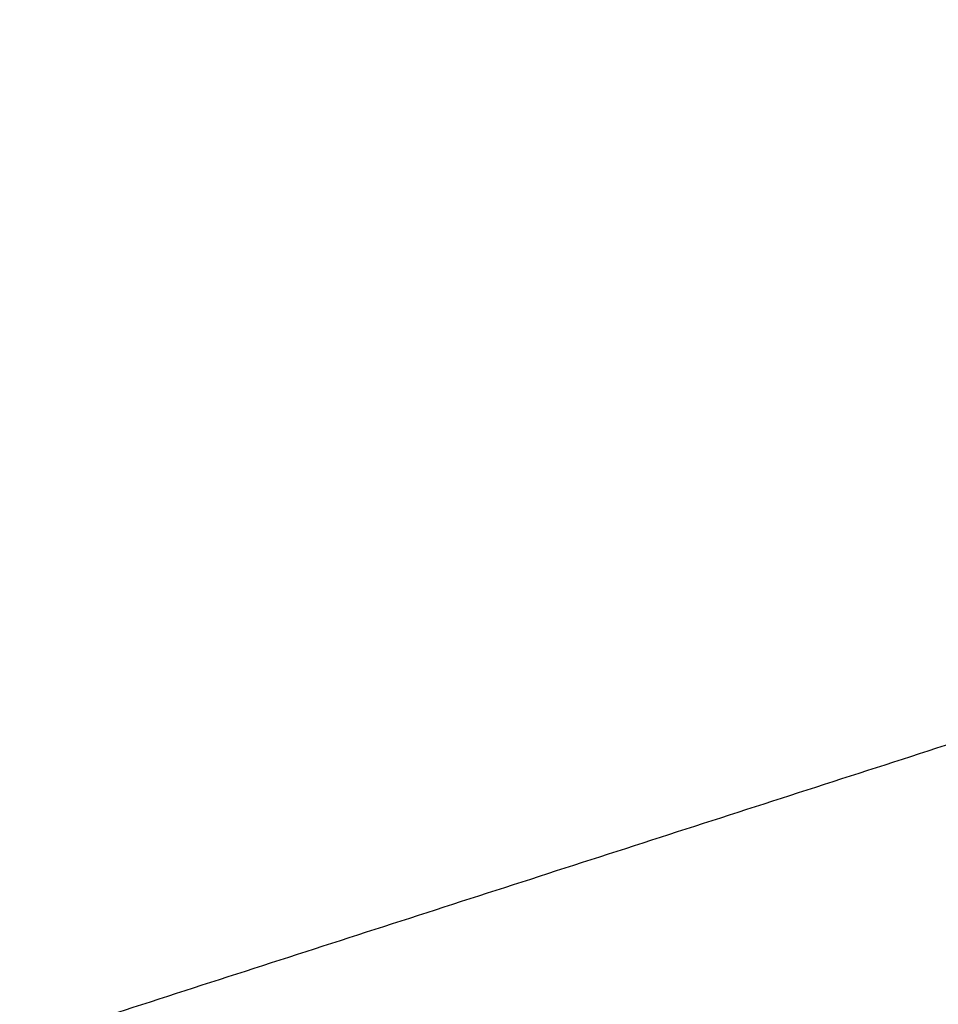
# Model space of a CAD drawing. Header units: millimetres. Extents: x 1305 to 3098, y -356 to 571.
# Tile 22 of 256: x 1326.54 to 1329.93, y -102.52 to -98.88. Entities that reach past the tile are written whole.
import ezdxf

# ---------------------------------------------------------------- set-up
doc = ezdxf.new("R2010")
doc.units = ezdxf.units.MM
doc.layers.add('Calque 02', color=7, linetype='Continuous', true_color=0x000000)

msp = doc.modelspace()

# ---------------------------------------------------------------- linework, layer by layer
at = {"layer": 'Calque 02'}
msp.add_open_spline([(1327.5498, -9.9667, 368.4107), (1327.6533, -11.692, 368.4098), (1327.8753, -15.2498, 368.4085), (1328.2379, -20.6411, 368.4082), (1328.6358, -26.1403, 368.409), (1329.2045, -33.461, 368.4098), (1329.8343, -40.7778, 368.4065), (1330.5237, -48.0957, 368.4015), (1331.0167, -53.0592, 368.3991), (1331.4792, -57.504, 368.3964), (1331.9895, -62.2283, 368.3926), (1332.4194, -66.0304, 368.389), (1332.7539, -68.9, 368.3871), (1332.8891, -70.0501, 368.3866), (1333.0252, -71.1967, 368.3863), (1333.2287, -72.8763, 368.3833), (1333.4264, -74.4491, 368.3767), (1333.6225, -75.9059, 368.3713), (1333.7373, -76.7287, 368.3683), (1333.8552, -77.5503, 368.3653), (1333.9705, -78.3305, 368.3625), (1334.0813, -79.0619, 368.3599), (1334.4474, -81.424, 368.3517), (1335.137, -85.4433, 368.338), (1337.9025, -99.1851, 368.2932), (1342.8139, -115.6757, 368.2476), (1350.7939, -134.2712, 368.2086), (1357.8401, -147.68, 368.1871), (1365.8825, -160.4178, 368.1735), (1374.8644, -172.3951, 368.1681), (1384.7263, -183.5318, 368.1705), (1398.9601, -197.1599, 368.1846), (1413.9501, -208.2729, 368.213), (1429.2136, -216.9643, 368.2527), (1439.1155, -221.7104, 368.2821), (1448.5071, -225.4941, 368.3128), (1457.1483, -228.416, 368.3434), (1463.9988, -230.3142, 368.3692), (1468.97, -231.4934, 368.3886), (1471.6178, -232.0643, 368.3994), (1473.7235, -232.4857, 368.4076), (1475.1847, -232.7632, 368.415), (1476.5656, -233.0136, 368.4234), (1477.8542, -233.2352, 368.4258), (1479.1798, -233.4537, 368.4259), (1480.9573, -233.7446, 368.4275), (1483.2961, -234.1199, 368.4277), (1486.2178, -234.5828, 368.4279), (1489.2661, -235.0665, 368.4292), (1492.3124, -235.5502, 368.4305), (1496.6075, -236.2301, 368.4318), (1501.0368, -236.9273, 368.4326), (1505.5809, -237.6392, 368.433), (1511.3477, -238.5404, 368.4337), (1519.472, -239.8022, 368.4337), (1533.45, -241.9546, 368.4338), (1557.9172, -245.6736, 368.4333), (1592.8843, -250.8518, 368.4321), (1634.8754, -256.852, 368.4304), (1676.8847, -262.6372, 368.429), (1732.9399, -270.0669, 368.4278), (1789.0291, -277.0663, 368.4269), (1845.1689, -283.6358, 368.4244), (1892.0639, -288.8824, 368.423), (1943.7654, -294.3555, 368.4217), (2009.5463, -300.8656, 368.4202), (2084.6564, -307.6547, 368.4185), (2162.3791, -313.883, 368.4171), (2233.4123, -318.9346, 368.416), (2290.3791, -322.5421, 368.4152), (2340.0144, -325.3656, 368.4148), (2424.5901, -329.7457, 368.4156), (2509.2129, -333.044, 368.413), (2593.8516, -335.2662, 368.4147), (2629.1219, -336.012, 368.4151), (2657.3374, -336.5002, 368.4151), (2677.7843, -336.8014, 368.4149), (2695.4088, -337.0177, 368.4138), (2705.9706, -337.1228, 368.4108), (2710.2073, -337.1618, 368.409)], degree=3, knots=[240.199333, 240.199333, 240.199333, 240.199333, 245.002977, 250.107727, 255.213044, 260.318361, 270.529472, 275.634571, 280.73967, 284.401675, 288.063681, 293.958249, 295.0305, 296.102751, 297.175001, 298.247252, 300.841543, 301.628272, 302.415002, 303.201731, 303.988461, 304.643741, 305.299022, 310.757463, 316.215905, 345.077596, 359.603614, 374.129632, 388.656699, 403.183767, 417.711347, 432.238928, 461.294505, 473.167558, 485.040611, 494.456797, 503.872983, 512.787132, 516.130829, 519.474526, 521.079744, 522.684961, 524.025438, 525.365914, 526.717804, 528.069695, 530.773475, 533.848828, 536.92418, 539.999533, 543.074885, 549.965315, 553.41053, 556.855744, 567.442177, 578.028609, 599.201474, 641.546543, 683.891611, 726.23668, 768.581749, 853.271931, 895.617022, 937.962114, 994.704554, 1051.446994, 1136.137205, 1220.827417, 1285.268656, 1349.709895, 1392.055454, 1434.401012, 1603.781503, 1646.126953, 1688.472402, 1709.644486, 1730.81657, 1749.833266, 1762.53627, 1762.53627, 1762.53627, 1762.53627], dxfattribs=at)
msp.add_open_spline([(1318.196, -105.3586, 345.7111), (1326.38, -102.7196, 255.6292), (1334.5639, -100.0806, 165.5473)], degree=2, dxfattribs=at)

doc.saveas('drawing.dxf')
